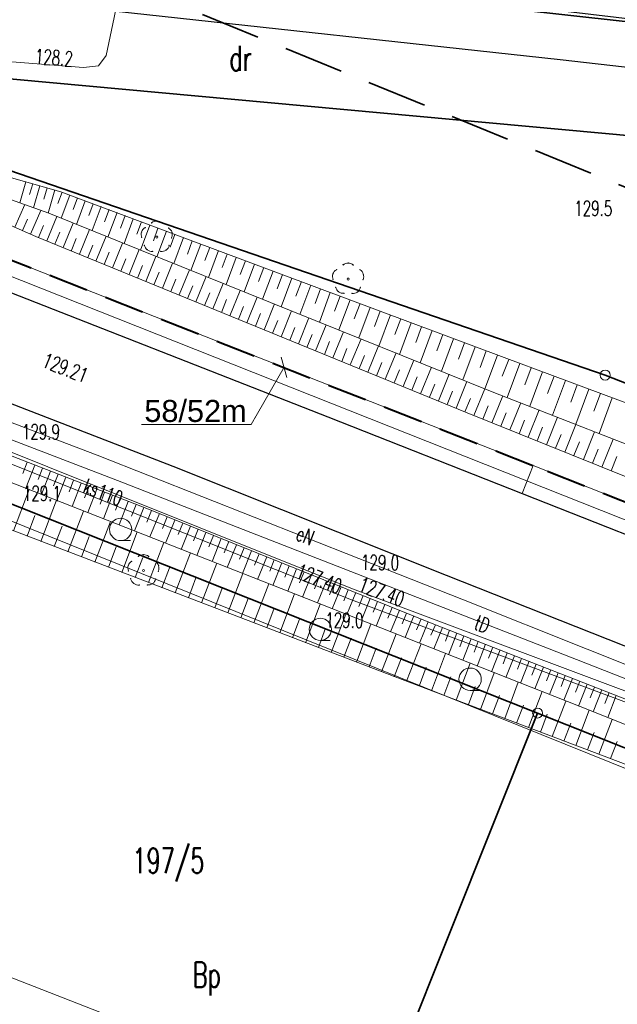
# Model space of a CAD drawing. Header units: metres. Extents: x 6496648 to 6497944, y 5962794 to 5963351.
# Tile 13 of 91: x 6496816 to 6496846, y 5963157 to 5963207. Entities that reach past the tile are written whole.
import ezdxf
from ezdxf import colors
from ezdxf.entities.mleader import LeaderData, LeaderLine
from ezdxf.math import Vec2, Vec3

# ---------------------------------------------------------------- set-up
doc = ezdxf.new("R2010")
doc.units = ezdxf.units.M
doc.header["$MEASUREMENT"] = 0
doc.linetypes.add('L_0_04', pattern=[1.5, 1, -0.5])
doc.layers.get('0').update_dxf_attribs({"color": 8, "linetype": 'CONTINUOUS', "lineweight": 13})
doc.layers.get('DEFPOINTS').update_dxf_attribs({"linetype": 'CONTINUOUS', "lineweight": 0})
for name, color, linetype, lineweight in [('000_INNE__NIEZYDENTYFIKOWANE_', 8, 'CONTINUOUS', 13), ('210_OZNACZENIE_UzYTKU', 8, 'CONTINUOUS', 13), ('211_NR_DZIAlKI', 7, 'CONTINUOUS', 25), ('217_GRANICA_KONTURU_KLASYFIKCYJNEGO', 8, 'CONTINUOUS', 13), ('218_GRANICA_UzYTKU', 8, 'CONTINUOUS', 13), ('219_LINIA_GRANICY', 3, 'CONTINUOUS', 35), ('drzewo_lisciaste__punkt_', 8, 'CONTINUOUS', 13), ('E_proj_opisy_ośw', 1, 'CONTINUOUS', 13), ('E_proj_ośw_linia_obw. 200', 1, 'L_0_04', 40), ('JEZDNIA__POWIERZCHNIA_', 8, 'CONTINUOUS', 25), ('PRZEWoD_ELEKTROENERGETYCZNY__LINIA_', 1, 'CONTINUOUS', 13), ('PRZEWoD_ELEKTROENERGETYCZNY__LINIA__ATR1', 1, 'CONTINUOUS', 13), ('PRZEWoD_KANALIZACYJNY__LINIA_', 36, 'CONTINUOUS', 13), ('PRZEWoD_KANALIZACYJNY__LINIA__ATR1', 36, 'CONTINUOUS', 13), ('PRZEWoD_TELEKOMUNIKACYJNY__LINIA_', 30, 'CONTINUOUS', 13), ('PRZEWoD_TELEKOMUNIKACYJNY__LINIA__ATR1', 30, 'CONTINUOUS', 13), ('PRZEWoD_WODOCIaGOWY__LINIA_', 5, 'CONTINUOUS', 13), ('PUNKT_O_OKREsLONEJ_WYSOKOsCI__SIEc_ELEKTROENERGETYCZNA__ATR3', 1, 'CONTINUOUS', 13), ('PUNKT_O_OKREsLONEJ_WYSOKOsCI__SIEc_KANALIZACYJNA__ATR2', 36, 'CONTINUOUS', 13), ('PUNKT_O_OKREsLONEJ_WYSOKOsCI__SIEc_WODOCIaGOWA__ATR2', 5, 'CONTINUOUS', 13), ('PUNKT_WYSOKOsCIOWY_NATURALNY_ATR2', 8, 'CONTINUOUS', 13), ('PUNKT_WYSOKOsCIOWY_SZTUCZNY_ATR2', 8, 'CONTINUOUS', 13), ('RURA_OCHRONNA___PRZEWoD_ELEKTROENERGETYCZNY__LINIA_', 1, 'CONTINUOUS', 13), ('SKARPA_NIEUMOCNIONA__POWIERZCHNIA_', 8, 'CONTINUOUS', 13), ('ZAKRES', 190, 'L_0_04', 35), ('ZAKRZEWIENIE__POWIERZCHNIA_', 8, 'CONTINUOUS', 13), ('zakrzewienie__powierzchnia____symbol', 8, 'CONTINUOUS', 13)]:
    doc.layers.add(name, color=color, linetype=linetype, lineweight=lineweight)
doc.styles.add('Andy', font='arial.ttf', dxfattribs={"height": 2})
doc.styles.get("Standard").update_dxf_attribs({"font": 'simplex.shx'})

# ---------------------------------------------------------------- blocks, each defined once
blk = doc.blocks.new('GRT')
at = {"color": 0, "linetype": 'Continuous', "lineweight": 18}
blk.add_circle((0, 0), 0.5, dxfattribs=at)
blk = doc.blocks.new('_Oblique')
at = {"color": 0, "linetype": 'ByBlock', "lineweight": -2}
blk.add_line((-0.5, -0.5), (0.5, 0.5), dxfattribs=at)

msp = doc.modelspace()

# ---------------------------------------------------------------- linework, layer by layer
at = {"layer": '000_INNE__NIEZYDENTYFIKOWANE_', "flags": 128}
for points in [[(6496816.61, 5963198.4), (6496816.31, 5963197.34)], [(6496816.96, 5963198.3), (6496816.8, 5963197.76)], [(6496817.32, 5963198.2), (6496817, 5963197.09)], [(6496817.68, 5963198.09), (6496817.52, 5963197.53)], [(6496818.06, 5963197.99), (6496817.73, 5963196.83)], [(6496818.44, 5963197.87), (6496818.22, 5963197.3)], [(6496818.82, 5963197.73), (6496818.38, 5963196.57)], [(6496819.2, 5963197.59), (6496818.98, 5963197)], [(6496819.59, 5963197.44), (6496819.15, 5963196.26)], [(6496816.06, 5963196.12), (6496816.56, 5963197.25)], [(6496816.85, 5963195.78), (6496817.37, 5963196.96)], [(6496819.98, 5963197.29), (6496819.76, 5963196.7)], [(6496820.38, 5963197.15), (6496819.93, 5963195.95)], [(6496820.78, 5963197), (6496820.55, 5963196.39)], [(6496816.45, 5963195.95), (6496816.7, 5963196.53)], [(6496817.66, 5963195.44), (6496818.16, 5963196.66)], [(6496821.18, 5963196.85), (6496820.72, 5963195.63)], [(6496821.58, 5963196.7), (6496821.35, 5963196.08)], [(6496821.99, 5963196.54), (6496821.53, 5963195.31)], [(6496817.25, 5963195.6), (6496817.5, 5963196.21)], [(6496818.48, 5963195.1), (6496818.98, 5963196.33)], [(6496819.3, 5963194.77), (6496819.8, 5963196)], [(6496822.4, 5963196.39), (6496822.17, 5963195.77)], [(6496822.82, 5963196.23), (6496822.35, 5963194.98)], [(6496823.23, 5963196.08), (6496823, 5963195.44)], [(6496818.07, 5963195.27), (6496818.32, 5963195.88)], [(6496818.89, 5963194.93), (6496819.14, 5963195.55)], [(6496820.12, 5963194.43), (6496820.63, 5963195.67)], [(6496823.66, 5963195.92), (6496823.18, 5963194.64)], [(6496824.08, 5963195.76), (6496823.84, 5963195.12)], [(6496824.51, 5963195.6), (6496824.02, 5963194.3)], [(6496819.71, 5963194.6), (6496819.96, 5963195.22)], [(6496820.95, 5963194.09), (6496821.46, 5963195.33)], [(6496821.78, 5963193.75), (6496822.29, 5963195)], [(6496824.94, 5963195.44), (6496824.7, 5963194.78)], [(6496825.38, 5963195.28), (6496824.88, 5963193.96)], [(6496825.82, 5963195.11), (6496825.57, 5963194.45)], [(6496826.26, 5963194.95), (6496825.76, 5963193.6)], [(6496820.54, 5963194.26), (6496820.79, 5963194.88)], [(6496821.37, 5963193.92), (6496821.62, 5963194.54)], [(6496822.62, 5963193.41), (6496823.13, 5963194.66)], [(6496826.7, 5963194.78), (6496826.45, 5963194.1)], [(6496827.15, 5963194.61), (6496826.64, 5963193.25)], [(6496822.2, 5963193.58), (6496822.45, 5963194.21)], [(6496823.45, 5963193.07), (6496823.96, 5963194.33)], [(6496824.29, 5963192.73), (6496824.81, 5963193.99)], [(6496827.61, 5963194.44), (6496827.35, 5963193.75)], [(6496828.07, 5963194.27), (6496827.55, 5963192.89)], [(6496828.53, 5963194.1), (6496828.26, 5963193.4)], [(6496823.03, 5963193.24), (6496823.29, 5963193.87)], [(6496823.87, 5963192.9), (6496824.13, 5963193.53)], [(6496825.13, 5963192.38), (6496825.65, 5963193.65)], [(6496828.99, 5963193.93), (6496828.46, 5963192.52)], [(6496829.46, 5963193.75), (6496829.19, 5963193.04)], [(6496829.93, 5963193.57), (6496829.4, 5963192.14)], [(6496824.71, 5963192.55), (6496824.97, 5963193.19)], [(6496825.98, 5963192.04), (6496826.5, 5963193.31)], [(6496830.41, 5963193.4), (6496830.14, 5963192.67)], [(6496830.89, 5963193.22), (6496830.34, 5963191.76)], [(6496831.37, 5963193.04), (6496831.1, 5963192.3)], [(6496825.56, 5963192.21), (6496825.82, 5963192.84)], [(6496826.41, 5963191.86), (6496826.66, 5963192.5)], [(6496826.83, 5963191.69), (6496827.35, 5963192.96)], [(6496827.68, 5963191.34), (6496828.2, 5963192.62)], [(6496831.86, 5963192.85), (6496831.31, 5963191.37)], [(6496832.35, 5963192.67), (6496832.07, 5963191.92)], [(6496827.26, 5963191.52), (6496827.52, 5963192.15)], [(6496828.54, 5963190.99), (6496829.06, 5963192.28)], [(6496832.85, 5963192.48), (6496832.28, 5963190.98)], [(6496833.35, 5963192.3), (6496833.06, 5963191.54)], [(6496833.85, 5963192.11), (6496833.28, 5963190.58)], [(6496828.11, 5963191.17), (6496828.37, 5963191.81)], [(6496829.4, 5963190.64), (6496829.92, 5963191.93)], [(6496830.26, 5963190.29), (6496830.79, 5963191.58)], [(6496834.36, 5963191.92), (6496834.07, 5963191.15)], [(6496834.87, 5963191.73), (6496834.29, 5963190.17)], [(6496835.39, 5963191.53), (6496835.09, 5963190.75)], [(6496828.97, 5963190.82), (6496829.23, 5963191.46)], [(6496829.83, 5963190.47), (6496830.09, 5963191.11)], [(6496831.12, 5963189.94), (6496831.65, 5963191.23)], [(6496835.91, 5963191.34), (6496835.32, 5963189.76)], [(6496836.43, 5963191.14), (6496836.14, 5963190.35)], [(6496830.69, 5963190.11), (6496830.95, 5963190.76)], [(6496831.99, 5963189.58), (6496832.52, 5963190.88)], [(6496832.86, 5963189.23), (6496833.4, 5963190.53)], [(6496836.96, 5963190.95), (6496836.36, 5963189.34)], [(6496837.5, 5963190.75), (6496837.19, 5963189.94)], [(6496838.03, 5963190.54), (6496837.42, 5963188.91)], [(6496831.56, 5963189.76), (6496831.82, 5963190.41)], [(6496832.43, 5963189.4), (6496832.69, 5963190.06)], [(6496833.74, 5963188.87), (6496834.27, 5963190.18)], [(6496838.58, 5963190.34), (6496838.27, 5963189.52)], [(6496839.12, 5963190.14), (6496838.5, 5963188.48)], [(6496833.3, 5963189.05), (6496833.57, 5963189.7)], [(6496834.61, 5963188.51), (6496835.15, 5963189.83)], [(6496839.67, 5963189.93), (6496839.36, 5963189.1)], [(6496840.23, 5963189.72), (6496839.6, 5963188.04)], [(6496834.18, 5963188.69), (6496834.44, 5963189.35)], [(6496835.5, 5963188.15), (6496836.04, 5963189.47)], [(6496836.38, 5963187.79), (6496836.92, 5963189.12)], [(6496840.79, 5963189.51), (6496840.47, 5963188.67)], [(6496841.35, 5963189.3), (6496840.72, 5963187.6)], [(6496841.92, 5963189.09), (6496841.6, 5963188.24)], [(6496835.05, 5963188.33), (6496835.32, 5963188.99)], [(6496835.94, 5963187.97), (6496836.21, 5963188.63)], [(6496837.27, 5963187.43), (6496837.81, 5963188.76)], [(6496842.49, 5963188.88), (6496841.85, 5963187.16)], [(6496843.07, 5963188.67), (6496842.74, 5963187.8)], [(6496836.82, 5963187.61), (6496837.09, 5963188.27)], [(6496838.16, 5963187.06), (6496838.7, 5963188.4)], [(6496843.64, 5963188.45), (6496842.99, 5963186.71)], [(6496844.22, 5963188.24), (6496843.9, 5963187.36)], [(6496837.71, 5963187.25), (6496837.98, 5963187.91)], [(6496839.05, 5963186.7), (6496839.59, 5963188.04)], [(6496839.95, 5963186.34), (6496840.49, 5963187.69)], [(6496844.81, 5963188.02), (6496844.15, 5963186.26)], [(6496845.39, 5963187.8), (6496845.06, 5963186.91)], [(6496845.98, 5963187.58), (6496845.32, 5963185.8)], [(6496838.6, 5963186.88), (6496838.88, 5963187.55)], [(6496839.5, 5963186.52), (6496839.77, 5963187.19)], [(6496840.85, 5963185.98), (6496841.4, 5963187.33)], [(6496840.4, 5963186.16), (6496840.67, 5963186.83)], [(6496841.76, 5963185.61), (6496842.31, 5963186.98)], [(6496842.68, 5963185.24), (6496843.23, 5963186.62)], [(6496841.31, 5963185.79), (6496841.58, 5963186.47)], [(6496842.22, 5963185.43), (6496842.49, 5963186.11)], [(6496843.6, 5963184.87), (6496844.15, 5963186.25)], [(6496843.14, 5963185.06), (6496843.41, 5963185.75)], [(6496844.53, 5963184.5), (6496845.09, 5963185.89)], [(6496844.06, 5963184.69), (6496844.34, 5963185.38)], [(6496845.46, 5963184.12), (6496846.02, 5963185.52)], [(6496844.99, 5963184.31), (6496845.27, 5963185.01)], [(6496845.93, 5963183.93), (6496846.21, 5963184.64)], [(6496816.68, 5963184.37), (6496816.46, 5963183.79)], [(6496817.07, 5963184.22), (6496816.62, 5963183.06)], [(6496817.45, 5963184.07), (6496817.23, 5963183.49)], [(6496817.84, 5963183.92), (6496817.39, 5963182.75)], [(6496818.23, 5963183.77), (6496818, 5963183.18)], [(6496818.61, 5963183.61), (6496818.16, 5963182.45)], [(6496819, 5963183.46), (6496818.78, 5963182.88)], [(6496819.39, 5963183.31), (6496818.94, 5963182.14)], [(6496819.78, 5963183.16), (6496819.55, 5963182.58)], [(6496815.99, 5963180.93), (6496816.78, 5963182.99)], [(6496820.17, 5963183.01), (6496819.72, 5963181.84)], [(6496820.56, 5963182.86), (6496820.33, 5963182.27)], [(6496820.95, 5963182.71), (6496820.5, 5963181.53)], [(6496817.36, 5963180.4), (6496818.15, 5963182.46)], [(6496821.34, 5963182.56), (6496821.11, 5963181.97)], [(6496821.73, 5963182.4), (6496821.28, 5963181.23)], [(6496822.13, 5963182.25), (6496821.9, 5963181.66)], [(6496816.68, 5963180.66), (6496817.07, 5963181.69)], [(6496818.72, 5963179.88), (6496819.5, 5963181.92)], [(6496822.52, 5963182.1), (6496822.06, 5963180.92)], [(6496822.91, 5963181.94), (6496822.68, 5963181.36)], [(6496823.3, 5963181.79), (6496822.83, 5963180.62)], [(6496818.04, 5963180.14), (6496818.43, 5963181.17)], [(6496820.07, 5963179.36), (6496820.85, 5963181.39)], [(6496823.69, 5963181.63), (6496823.46, 5963181.05)], [(6496824.08, 5963181.47), (6496823.61, 5963180.31)], [(6496824.47, 5963181.32), (6496824.24, 5963180.74)], [(6496824.86, 5963181.16), (6496824.39, 5963180)], [(6496821.42, 5963178.85), (6496822.19, 5963180.87)], [(6496825.24, 5963181.01), (6496825.01, 5963180.43)], [(6496825.63, 5963180.85), (6496825.17, 5963179.7)], [(6496826.01, 5963180.7), (6496825.78, 5963180.12)], [(6496819.4, 5963179.62), (6496819.79, 5963180.64)], [(6496822.76, 5963178.34), (6496823.52, 5963180.34)], [(6496826.4, 5963180.54), (6496825.94, 5963179.4)], [(6496826.78, 5963180.39), (6496826.55, 5963179.82)], [(6496827.16, 5963180.23), (6496826.7, 5963179.1)], [(6496820.75, 5963179.11), (6496821.14, 5963180.12)], [(6496824.09, 5963177.83), (6496824.85, 5963179.82)], [(6496827.54, 5963180.08), (6496827.31, 5963179.51)], [(6496827.92, 5963179.93), (6496827.46, 5963178.8)], [(6496828.3, 5963179.78), (6496828.07, 5963179.21)], [(6496822.09, 5963178.59), (6496822.47, 5963179.6)], [(6496825.41, 5963177.32), (6496826.17, 5963179.31)], [(6496828.68, 5963179.63), (6496828.22, 5963178.5)], [(6496829.05, 5963179.47), (6496828.83, 5963178.91)], [(6496829.43, 5963179.32), (6496828.98, 5963178.2)], [(6496823.42, 5963178.08), (6496823.81, 5963179.08)], [(6496826.72, 5963176.82), (6496827.48, 5963178.79)], [(6496829.8, 5963179.17), (6496829.58, 5963178.61)], [(6496830.17, 5963179.02), (6496829.73, 5963177.91)], [(6496830.55, 5963178.87), (6496830.32, 5963178.32)], [(6496830.92, 5963178.72), (6496830.47, 5963177.61)], [(6496824.75, 5963177.58), (6496825.13, 5963178.57)], [(6496828.03, 5963176.32), (6496828.78, 5963178.28)], [(6496831.29, 5963178.58), (6496831.07, 5963178.02)], [(6496831.66, 5963178.43), (6496831.21, 5963177.32)], [(6496832.03, 5963178.28), (6496831.81, 5963177.73)], [(6496826.07, 5963177.07), (6496826.44, 5963178.06)], [(6496829.33, 5963175.83), (6496830.07, 5963177.77)], [(6496832.4, 5963178.13), (6496831.95, 5963177.03)], [(6496832.76, 5963177.98), (6496832.54, 5963177.43)], [(6496833.13, 5963177.84), (6496832.69, 5963176.74)], [(6496827.38, 5963176.57), (6496827.75, 5963177.55)], [(6496830.62, 5963175.33), (6496831.35, 5963177.26)], [(6496833.5, 5963177.69), (6496833.28, 5963177.14)], [(6496833.86, 5963177.54), (6496833.42, 5963176.45)], [(6496834.23, 5963177.39), (6496834.01, 5963176.85)], [(6496834.59, 5963177.25), (6496834.15, 5963176.16)], [(6496828.68, 5963176.07), (6496829.05, 5963177.05)], [(6496831.9, 5963174.84), (6496832.63, 5963176.76)], [(6496834.95, 5963177.1), (6496834.74, 5963176.56)], [(6496835.32, 5963176.96), (6496834.88, 5963175.87)], [(6496835.68, 5963176.81), (6496835.46, 5963176.27)], [(6496829.97, 5963175.58), (6496830.34, 5963176.55)], [(6496833.17, 5963174.36), (6496833.89, 5963176.26)], [(6496836.04, 5963176.67), (6496835.6, 5963175.59)], [(6496836.4, 5963176.52), (6496836.18, 5963175.98)], [(6496836.76, 5963176.38), (6496836.33, 5963175.3)], [(6496837.12, 5963176.23), (6496836.9, 5963175.7)], [(6496831.26, 5963175.09), (6496831.62, 5963176.05)], [(6496834.43, 5963173.87), (6496835.15, 5963175.77)], [(6496837.47, 5963176.09), (6496837.05, 5963175.02)], [(6496837.83, 5963175.95), (6496837.62, 5963175.41)], [(6496838.19, 5963175.81), (6496837.77, 5963174.73)], [(6496832.53, 5963174.6), (6496832.9, 5963175.56)], [(6496835.68, 5963173.4), (6496836.4, 5963175.27)], [(6496838.55, 5963175.67), (6496838.34, 5963175.13)], [(6496838.91, 5963175.53), (6496838.49, 5963174.45)], [(6496839.27, 5963175.39), (6496839.06, 5963174.85)], [(6496839.63, 5963175.25), (6496839.21, 5963174.16)], [(6496833.8, 5963174.12), (6496834.16, 5963175.06)], [(6496836.92, 5963172.92), (6496837.63, 5963174.79)], [(6496840, 5963175.11), (6496839.78, 5963174.56)], [(6496840.36, 5963174.97), (6496839.93, 5963173.88)], [(6496840.72, 5963174.82), (6496840.51, 5963174.28)], [(6496835.06, 5963173.63), (6496835.42, 5963174.58)], [(6496838.16, 5963172.46), (6496838.86, 5963174.3)], [(6496841.08, 5963174.68), (6496840.65, 5963173.59)], [(6496841.44, 5963174.54), (6496841.23, 5963174)], [(6496841.81, 5963174.4), (6496841.38, 5963173.31)], [(6496842.17, 5963174.26), (6496841.95, 5963173.71)], [(6496836.3, 5963173.16), (6496836.66, 5963174.1)], [(6496839.38, 5963171.99), (6496840.07, 5963173.83)], [(6496842.53, 5963174.11), (6496842.1, 5963173.02)], [(6496842.9, 5963173.97), (6496842.68, 5963173.43)], [(6496843.26, 5963173.83), (6496842.83, 5963172.74)], [(6496837.54, 5963172.69), (6496837.89, 5963173.62)], [(6496840.59, 5963171.54), (6496841.27, 5963173.35)], [(6496843.62, 5963173.69), (6496843.41, 5963173.14)], [(6496843.99, 5963173.54), (6496843.56, 5963172.45)], [(6496844.35, 5963173.4), (6496844.14, 5963172.85)], [(6496838.77, 5963172.23), (6496839.12, 5963173.14)], [(6496841.79, 5963171.08), (6496842.47, 5963172.88)], [(6496844.72, 5963173.26), (6496844.29, 5963172.16)], [(6496845.08, 5963173.11), (6496844.87, 5963172.57)], [(6496845.45, 5963172.97), (6496845.02, 5963171.87)], [(6496845.82, 5963172.83), (6496845.6, 5963172.28)], [(6496839.98, 5963171.77), (6496840.33, 5963172.68)], [(6496842.97, 5963170.63), (6496843.65, 5963172.41)], [(6496846.18, 5963172.68), (6496845.75, 5963171.58)], [(6496841.19, 5963171.31), (6496841.53, 5963172.21)], [(6496844.15, 5963170.19), (6496844.82, 5963171.95)], [(6496842.38, 5963170.86), (6496842.72, 5963171.75)], [(6496843.56, 5963170.41), (6496843.9, 5963171.3)], [(6496845.31, 5963169.75), (6496845.98, 5963171.49)], [(6496844.74, 5963169.97), (6496845.07, 5963170.84)], [(6496845.89, 5963169.53), (6496846.22, 5963170.39)]]:
    msp.add_lwpolyline(points, dxfattribs=at)
at = {"layer": '217_GRANICA_KONTURU_KLASYFIKCYJNEGO', "flags": 128}
for points in [[(6496821.23, 5963209.24), (6496866.42, 5963204.23)], [(6496797.59, 5963205.22), (6496845.62, 5963188.72)], [(6496952.08, 5963191.05), (6496797.59, 5963205.22)], [(6496845.62, 5963188.72), (6496940.59, 5963151.61)]]:
    msp.add_lwpolyline(points, dxfattribs=at)
at = {"layer": '218_GRANICA_UzYTKU', "flags": 128}
for points in [[(6496866.42, 5963204.23), (6496821.23, 5963209.24)], [(6496845.62, 5963188.72), (6496797.59, 5963205.22)], [(6496952.08, 5963191.05), (6496797.59, 5963205.22)], [(6496940.59, 5963151.61), (6496845.62, 5963188.72)], [(6496842.24, 5963171.81), (6496813.43, 5963183.25)], [(6496831.1, 5963143.95), (6496842.24, 5963171.81)], [(6496868.25, 5963161.47), (6496842.24, 5963171.81)]]:
    msp.add_lwpolyline(points, dxfattribs=at)
at = {"layer": '219_LINIA_GRANICY', "flags": 128}
for points in [[(6496821.23, 5963209.24), (6496866.42, 5963204.23)], [(6496952.08, 5963191.05), (6496797.59, 5963205.22)], [(6496797.59, 5963205.22), (6496845.62, 5963188.72)], [(6496940.59, 5963151.61), (6496845.62, 5963188.72)], [(6496842.24, 5963171.81), (6496813.43, 5963183.25)], [(6496842.24, 5963171.81), (6496831.1, 5963143.95)], [(6496868.25, 5963161.47), (6496842.24, 5963171.81)]]:
    msp.add_lwpolyline(points, dxfattribs=at)
at = {"layer": 'DEFPOINTS', "linetype": 'Continuous'}
for points in [[(6497088.043, 5963087.571), (6497060.045, 5963098.826), (6497042.297, 5963105.911), (6497018.375, 5963115.111), (6496987.875, 5963126.752), (6496948.56, 5963142.251), (6496913.72, 5963155.871), (6496877.688, 5963170.071), (6496842.01, 5963184.196), (6496806.205, 5963198.271), (6496777.12, 5963209.766), (6496767.44, 5963213.646), (6496738.46, 5963225.696), (6496718.82, 5963233.986)], [(6497071.639, 5963093.954), (6497024.971, 5963111.9), (6497028.163, 5963110.672), (6497028.625, 5963111.871), (6497028.163, 5963110.672), (6496981.543, 5963128.742), (6496986.835, 5963126.691), (6496987.225, 5963127.696), (6496986.835, 5963126.691), (6496940.267, 5963144.895), (6496946.338, 5963142.526), (6496946.539, 5963143.041), (6496946.338, 5963142.526), (6496899.759, 5963160.703), (6496900.187, 5963161.782), (6496899.765, 5963160.7), (6496853.189, 5963178.884), (6496853.577, 5963180.128), (6496853.189, 5963178.884), (6496806.7, 5963197.289), (6496807.198, 5963198.562), (6496806.7, 5963197.289), (6496760.21, 5963215.694)], [(6496841.46, 5963182.8), (6496842.01, 5963184.196)], [(6497070.793, 5963058.866), (6497024.401, 5963077.514), (6497024.662, 5963078.097), (6497024.401, 5963077.514), (6496977.733, 5963095.461), (6496980.926, 5963094.233), (6496981.387, 5963095.432), (6496980.926, 5963094.233), (6496934.305, 5963112.302), (6496939.597, 5963110.251), (6496939.987, 5963111.256), (6496939.597, 5963110.251), (6496893.029, 5963128.456), (6496899.1, 5963126.087), (6496899.301, 5963126.601), (6496899.1, 5963126.087), (6496852.521, 5963144.263), (6496852.95, 5963145.343), (6496852.527, 5963144.261), (6496805.951, 5963162.445), (6496806.339, 5963163.688), (6496805.951, 5963162.445), (6496759.462, 5963180.849)]]:
    msp.add_lwpolyline(points, dxfattribs=at)
at = {"layer": 'drzewo_lisciaste__punkt_'}
for centre in [(6496823.17, 5963195.63), (6496832.75, 5963193.53), (6496822.5, 5963178.94)]:
    msp.add_circle(centre, 0.05, dxfattribs=at)
for centre, radius, start, end in [((6496823.175, 5963195.957), 0.473, 54.9308, 124.4888), ((6496822.797, 5963195.76), 0.405, 121.7134, 202.064), ((6496823.606, 5963195.769), 0.342, 330.8143, 64.1598), ((6496822.928, 5963195.291), 0.384, 190.4631, 275.1605), ((6496823.383, 5963195.342), 0.442, 267.5992, 341.9175), ((6496832.352, 5963193.658), 0.382, 118.4577, 203.243), ((6496832.752, 5963193.979), 0.351, 43.4917, 135.1252), ((6496833.119, 5963193.653), 0.411, 337.288, 56.5811), ((6496832.487, 5963193.172), 0.356, 188.128, 278.7943), ((6496832.975, 5963193.205), 0.405, 265.6971, 346.415), ((6496822.507, 5963179.309), 0.431, 51.9594, 127.9487), ((6496822.11, 5963179.075), 0.387, 119.9605, 203.7521), ((6496822.901, 5963179.071), 0.377, 334.3158, 59.9392), ((6496822.283, 5963178.652), 0.44, 196.5581, 271.3195), ((6496822.756, 5963178.584), 0.362, 260.5041, 349.8856)]:
    msp.add_arc(centre, radius, start, end, dxfattribs=at)
for p in [(6496823.18, 5963196.43), (6496822.59, 5963196.1), (6496822.92, 5963196.34), (6496823.44, 5963196.33), (6496823.76, 5963196.09), (6496822.41, 5963195.88), (6496822.42, 5963195.61), (6496823.92, 5963195.59), (6496823.93, 5963195.87), (6496822.54, 5963195.22), (6496822.69, 5963194.99), (6496823.63, 5963194.98), (6496823.79, 5963195.21), (6496822.96, 5963194.91), (6496823.36, 5963194.91), (6496832.17, 5963194), (6496832.5, 5963194.24), (6496832.76, 5963194.33), (6496833.02, 5963194.23), (6496833.34, 5963193.99), (6496831.99, 5963193.78), (6496832, 5963193.51), (6496833.5, 5963193.49), (6496833.51, 5963193.77), (6496832.12, 5963193.12), (6496833.37, 5963193.11), (6496832.27, 5963192.89), (6496832.54, 5963192.81), (6496832.94, 5963192.81), (6496833.21, 5963192.88), (6496822.51, 5963179.74), (6496821.74, 5963179.19), (6496821.92, 5963179.41), (6496822.25, 5963179.65), (6496822.77, 5963179.64), (6496823.09, 5963179.4), (6496821.75, 5963178.92), (6496823.25, 5963178.9), (6496823.26, 5963179.18), (6496821.87, 5963178.53), (6496822.02, 5963178.3), (6496822.29, 5963178.22), (6496822.69, 5963178.22), (6496822.96, 5963178.29), (6496823.12, 5963178.52)]:
    msp.add_point(p, dxfattribs=at)
at = {"layer": 'E_proj_ośw_linia_obw. 200', "ltscale": 2}
msp.add_lwpolyline([(6496945.981, 5963143.259), (6496913.72, 5963155.871), (6496900.477, 5963161.09, -0.40782), (6496900.247, 5963161.929, -0.383034), (6496899.484, 5963161.481), (6496877.688, 5963170.071), (6496853.924, 5963179.479, -0.389161), (6496853.69, 5963180.319, -0.368192), (6496852.962, 5963179.86), (6496842.003, 5963184.179), (6496807.466, 5963197.775, -0.385605), (6496807.221, 5963198.618, -0.323522), (6496806.502, 5963198.154), (6496777.12, 5963209.766)], format="xyb", dxfattribs=at)
at = {"layer": 'JEZDNIA__POWIERZCHNIA_', "flags": 128}
for points in [[(6496766.89, 5963212.25), (6496774.8, 5963212.24), (6496791.5, 5963212.26), (6496821.27, 5963209.27), (6496843.63, 5963206.93), (6496866.47, 5963204.23), (6496892.9, 5963201.12), (6496908.62, 5963199.58), (6496928.31, 5963197.18), (6496944.47, 5963195.5), (6496944.3, 5963192.67), (6496928.2, 5963194.28), (6496908.21, 5963196.82), (6496892.48, 5963198.97), (6496866.5, 5963201.86), (6496843.37, 5963204.49), (6496820.98, 5963206.93), (6496791.53, 5963209.62), (6496782.68, 5963208.87), (6496776.57, 5963208.37)], [(6496776.57, 5963208.37), (6496797.13, 5963200.25), (6496814.18, 5963193.5), (6496831.73, 5963186.64), (6496851.19, 5963178.96), (6496866.74, 5963172.85), (6496887.54, 5963164.51), (6496902.22, 5963158.75), (6496924.12, 5963150.2), (6496939.31, 5963144.25), (6496956.71, 5963137.46), (6496963.66, 5963134.63), (6496985.92, 5963125.89), (6497006.61, 5963118.04), (6497029.04, 5963109.39), (6497048.07, 5963102.09), (6497070.92, 5963092.77)], [(6497075.74, 5963084.32), (6497062.13, 5963090.14), (6497047.96, 5963096.06), (6497035.7, 5963100.87), (6497020.46, 5963106.95), (6497003.68, 5963113.39), (6496985.62, 5963120.62), (6496966.64, 5963128.06), (6496948.76, 5963135.08), (6496942.28, 5963137.67), (6496921.39, 5963145.9), (6496908.94, 5963150.72), (6496894.1, 5963156.52), (6496884.28, 5963160.3), (6496877.57, 5963162.92), (6496867.92, 5963166.7), (6496856.35, 5963171.3), (6496837.67, 5963178.7), (6496823.99, 5963184.14), (6496806.35, 5963190.97), (6496790.77, 5963197.18), (6496774.9, 5963203.5)]]:
    msp.add_lwpolyline(points, dxfattribs=at)
at = {"layer": 'PRZEWoD_ELEKTROENERGETYCZNY__LINIA_', "flags": 128}
for points in [[(6496821.58, 5963209), (6496821.46, 5963208.61), (6496820.63, 5963204.72), (6496820.26, 5963204.2), (6496819.5, 5963204.12), (6496803.87, 5963205.35), (6496803.15, 5963205.46), (6496802.54, 5963206.07), (6496801.99, 5963206.03), (6496801.9, 5963205.59), (6496802.29, 5963204.97)], [(6496802.29, 5963204.97), (6496802.29, 5963205.66), (6496801.89, 5963205.82), (6496801.42, 5963205.63), (6496798.08, 5963205.76), (6496797.51, 5963205.73), (6496797.13, 5963205.44), (6496796.49, 5963203.96), (6496793.15, 5963195.87), (6496793.11, 5963195.55), (6496793.11, 5963195.24), (6496793.52, 5963194.85), (6496820.19, 5963184.72), (6496838.52, 5963177.47), (6496850.92, 5963172.53)]]:
    msp.add_lwpolyline(points, dxfattribs=at)
at = {"layer": 'PRZEWoD_KANALIZACYJNY__LINIA_', "flags": 128}
msp.add_lwpolyline([(6497082.81, 5963079.21), (6497039.28, 5963096.48), (6496994.97, 5963113.67), (6496977.13, 5963121.11), (6496941.88, 5963135.84), (6496903.45, 5963150.65), (6496898.02, 5963153.17), (6496880.14, 5963159.59), (6496870.79, 5963163.35), (6496832.92, 5963177.48), (6496794.6, 5963192.75), (6496784.72, 5963198.85), (6496774.9, 5963202.73)], dxfattribs=at)
at = {"layer": 'PRZEWoD_TELEKOMUNIKACYJNY__LINIA_', "flags": 128}
msp.add_lwpolyline([(6496774.9, 5963201.17), (6496800.16, 5963191.52), (6496821.21, 5963183.45), (6496844.18, 5963174.49), (6496883.32, 5963159.12), (6496886.75, 5963159.1), (6496905.28, 5963150.99), (6497034.08, 5963099.85), (6497081.01, 5963081.42), (6497114.42, 5963068.68), (6497140.82, 5963058.78), (6497145.99, 5963055.02), (6497153.66, 5963050.85), (6497172.46, 5963043.32), (6497202.19, 5963037.61), (6497238.33, 5963036.41), (6497238.76, 5963032.02), (6497245.27, 5963032.35), (6497261.71, 5963034.62), (6497300.12, 5963040.13)], dxfattribs=at)
at = {"layer": 'PRZEWoD_WODOCIaGOWY__LINIA_', "flags": 128}
msp.add_lwpolyline([(6496774.9, 5963203.29), (6496784.92, 5963199.33), (6496794.73, 5963193.32), (6496832.97, 5963178.03), (6496870.84, 5963163.85), (6496879.98, 5963160.32), (6496898.15, 5963153.69), (6496903.95, 5963151.25), (6496942.07, 5963136.31), (6496977.37, 5963121.77), (6496995.11, 5963114.36), (6497030.39, 5963101.05), (6497083.14, 5963080.09)], dxfattribs=at)
at = {"layer": 'RURA_OCHRONNA___PRZEWoD_ELEKTROENERGETYCZNY__LINIA_', "flags": 128}
msp.add_lwpolyline([(6496821.46, 5963208.61), (6496820.63, 5963204.72), (6496820.26, 5963204.2), (6496819.5, 5963204.12)], dxfattribs=at)
at = {"layer": 'SKARPA_NIEUMOCNIONA__POWIERZCHNIA_', "flags": 128}
for points in [[(6496800.51, 5963202.96), (6496818.36, 5963197.9), (6496840.56, 5963189.6), (6496859.93, 5963182.39), (6496887.55, 5963170.99), (6496914.04, 5963159.67), (6496910.7, 5963159.92), (6496886.84, 5963169.33), (6496859.29, 5963180.34), (6496839.97, 5963187.89), (6496817.76, 5963196.82)], [(6496913.29, 5963157.36), (6496886.31, 5963167.95), (6496858.57, 5963178.85), (6496838.63, 5963186.87), (6496817.11, 5963195.66), (6496800.51, 5963202.96), (6496817.76, 5963196.82), (6496839.97, 5963187.89), (6496859.29, 5963180.34), (6496886.84, 5963169.33), (6496910.7, 5963159.92)], [(6496775.47, 5963199.15), (6496775.95, 5963200.28), (6496782.46, 5963197.74), (6496795.23, 5963192.7), (6496806.47, 5963188.33), (6496822.67, 5963182.04), (6496837.05, 5963176.26), (6496849.08, 5963171.55), (6496872.96, 5963162.06), (6496872.54, 5963160.86), (6496862.58, 5963164.83), (6496845, 5963171.88), (6496829.39, 5963178.04), (6496812.89, 5963184.52), (6496794.84, 5963191.54)], [(6496775.47, 5963199.15), (6496794.84, 5963191.54), (6496812.89, 5963184.52), (6496829.39, 5963178.04), (6496845, 5963171.88), (6496862.58, 5963164.83), (6496872.54, 5963160.86), (6496872.13, 5963159.69), (6496865.21, 5963162.01), (6496861.16, 5963163.71), (6496853.62, 5963166.6), (6496835.8, 5963173.35), (6496815.04, 5963181.29), (6496798.27, 5963188.05), (6496775.29, 5963197.58)]]:
    msp.add_lwpolyline(points, dxfattribs=at)
at = {"layer": 'ZAKRES', "ltscale": 3, "flags": 128}
msp.add_lwpolyline([(6497692.5, 5963219.5), (6497716, 5963186.5), (6497672.2, 5963172.1), (6497502, 5963111.8), (6497349, 5963052), (6497312.6, 5963038.4), (6497228.6, 5963030.4), (6497133.5, 5963045.2), (6496948.4, 5963119.5), (6496936.6, 5963083.2), (6496927.9, 5963075.7), (6496873, 5963095.9), (6496849.7, 5963104.2), (6496824.8, 5963105.1), (6496784.8, 5963107.4), (6496786.6, 5963174.3), (6496788.5, 5963184), (6496695.2, 5963217.9), (6496711.8, 5963253.1), (6496961, 5963151.5), (6497143.1, 5963082.8), (6497228.1, 5963066.8), (6497302.3, 5963072), (6497492.1, 5963142.6)], close=True, dxfattribs=at)
at = {"layer": 'ZAKRZEWIENIE__POWIERZCHNIA_', "flags": 128}
msp.add_lwpolyline([(6496870.16, 5963162.32), (6496874.19, 5963157.94), (6496808.3, 5963184.46), (6496809.5, 5963186.99)], dxfattribs=at)
at = {"layer": 'zakrzewienie__powierzchnia____symbol', "flags": 128}
for points in [[(6496821.36, 5963180.44), (6496821.86, 5963180.44)], [(6496831.36, 5963175.44), (6496831.86, 5963175.44)], [(6496838.86, 5963172.94), (6496839.36, 5963172.94)]]:
    msp.add_lwpolyline(points, dxfattribs=at)
at = {"layer": 'zakrzewienie__powierzchnia____symbol'}
for centre in [(6496821.36, 5963181), (6496831.36, 5963176), (6496838.86, 5963173.5)]:
    msp.add_circle(centre, 0.56, dxfattribs=at)

# ---------------------------------------------------------------- block references
at = {"xscale": 0.5, "yscale": 0.5, "zscale": 0.5}
for p in [(6496845.62, 5963188.72), (6496842.24, 5963171.81)]:
    msp.add_blockref('GRT', p, dxfattribs=at)

# ---------------------------------------------------------------- texts
at = {"layer": '210_OZNACZENIE_UzYTKU', "width": 0.66}
for s, p in [('dr', (6496826.8, 5963203.95)), ('Bp', (6496824.97, 5963158.09))]:
    msp.add_text(s, height=1.25, dxfattribs=at).set_placement(p)
at = {"layer": '211_NR_DZIAlKI', "width": 0.66}
msp.add_text('197/5', height=1.25, dxfattribs=at).set_placement((6496821.95, 5963163.8))
at = {"layer": 'PRZEWoD_ELEKTROENERGETYCZNY__LINIA__ATR1', "width": 0.66}
msp.add_text('eN', height=0.75, rotation=338.4, dxfattribs=at).set_placement((6496830.07, 5963180.5))
at = {"layer": 'PRZEWoD_KANALIZACYJNY__LINIA__ATR1', "width": 0.66}
msp.add_text('ks110', height=0.75, rotation=339.1, dxfattribs=at).set_placement((6496819.42, 5963182.86))
at = {"layer": 'PRZEWoD_TELEKOMUNIKACYJNY__LINIA__ATR1', "width": 0.66}
msp.add_text('tD', height=0.75, rotation=339.5, dxfattribs=at).set_placement((6496839, 5963176.03))
at = {"layer": 'PUNKT_O_OKREsLONEJ_WYSOKOsCI__SIEc_ELEKTROENERGETYCZNA__ATR3', "width": 0.66}
msp.add_text('128.2', height=0.75, rotation=355.5, dxfattribs=at).set_placement((6496817.04, 5963204.31))
at = {"layer": 'PUNKT_O_OKREsLONEJ_WYSOKOsCI__SIEc_KANALIZACYJNA__ATR2', "width": 0.66}
msp.add_text('127.40', height=0.75, rotation=338.3, dxfattribs=at).set_placement((6496830.08, 5963178.61))
at = {"layer": 'PUNKT_O_OKREsLONEJ_WYSOKOsCI__SIEc_WODOCIaGOWA__ATR2', "width": 0.66}
msp.add_text('127.40', height=0.75, rotation=339.6, dxfattribs=at).set_placement((6496833.21, 5963177.93))
at = {"layer": 'PUNKT_WYSOKOsCIOWY_NATURALNY_ATR2', "width": 0.66}
msp.add_text('129.5', height=0.75, dxfattribs=at).set_placement((6496844.07, 5963196.69))
for s, p in [('129.9', (6496816.41, 5963185.52)), ('129.1', (6496816.46, 5963182.44)), ('129.0', (6496833.39, 5963178.98)), ('129.0', (6496831.6, 5963176.09))]:
    msp.add_text(s, height=0.75, rotation=359.2, dxfattribs=at).set_placement(p)
at = {"layer": 'PUNKT_WYSOKOsCIOWY_SZTUCZNY_ATR2', "width": 0.66}
msp.add_text('129.21', height=0.75, rotation=338.6, dxfattribs=at).set_placement((6496817.37, 5963189.16))

# ---------------------------------------------------------------- next in the draw order: leaders
at = {"layer": 'E_proj_opisy_ośw', "lineweight": 13}
ml = msp.add_multileader_mtext('Standard', dxfattribs=at)
ml.set_content('{\\H1.1x;58/52m} ', color=256, style='Andy')
ml.set_leader_properties(color=256, linetype='CONTINUOUS', lineweight=-1)
ml.set_arrow_properties(name='OBLIQUE')
ml.build(insert=Vec2(0, 0))
ml.multileader.update_dxf_attribs({"has_dogleg": 0, "text_left_attachment_type": 6, "text_right_attachment_type": 6, "dogleg_length": 0.36, "arrow_head_size": 0.75})
ctx = ml.context
ctx.base_point, ctx.char_height, ctx.arrow_head_size, ctx.landing_gap_size, ctx.plane_origin = Vec3(6496822.326, 5963186.257), 1, 0.75, 0.3, Vec3(6496852.756, 5963170.421)
ctx.left_attachment, ctx.right_attachment, ctx.text_align_type = 6, 6, 1
notes = []
notes.append((ctx, [(0, (1, 1, 0), (6496828.249, 5963186.257), (-1, 0), 0.36, [(0, [(6496829.542, 5963189.114)], 0, [])])]))
ctx.mtext.insert, ctx.mtext.alignment, ctx.mtext.line_spacing_factor, ctx.mtext.line_spacing_style = Vec3(6496825.108, 5963187.477), 2, 0.9, 2
ctx.mtext.has_bg_fill, ctx.mtext.bg_color, ctx.mtext.bg_scale_factor, ctx.mtext.bg_transparency, ctx.mtext.use_window_bg_color = 1, -1073741824, 1.2, 0, 1
for ctx, leaders in notes:
    for number, flags, end, landing, length, lines in leaders:
        leader = LeaderData()
        leader.index, (leader.has_last_leader_line, leader.has_dogleg_vector, leader.attachment_direction) = number, flags
        leader.last_leader_point, leader.dogleg_vector, leader.dogleg_length = Vec3(end), Vec3(landing), length
        for number, points, colour, breaks in lines:
            line = LeaderLine()
            line.index, line.vertices, line.color, line.breaks = number, Vec3.list(points), colors.encode_raw_color(colour), breaks
            leader.lines.append(line)
        ctx.leaders.append(leader)

doc.saveas('drawing.dxf')
